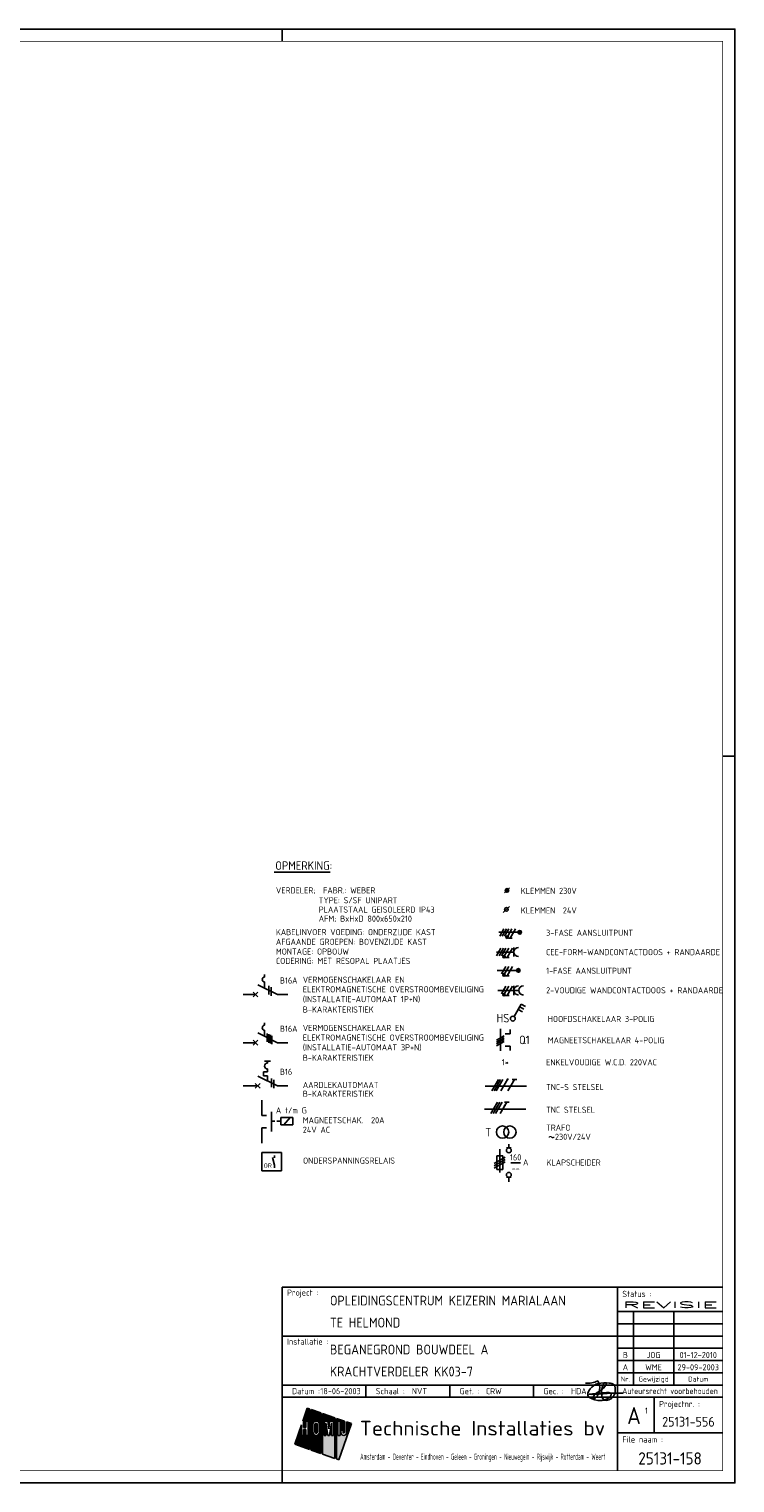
# Model space of a CAD drawing. Header units: millimetres. Extents: x 0 to 841, y 0 to 594.
# Tile 3 of 3: x 553 to 841, y 0 to 594. Entities that reach past the tile are written whole.
import ezdxf
from ezdxf.enums import TextEntityAlignment as Align

# ---------------------------------------------------------------- set-up
doc = ezdxf.new("R2010")
doc.units = ezdxf.units.MM
doc.header["$LTSCALE"] = 0.1
doc.linetypes.add('HIDDEN', pattern=[9.525, 6.35, -3.175])
doc.layers.get('0').update_dxf_attribs({"linetype": 'CONTINUOUS'})
for name, color, linetype in [('02-61-50-lijn050', 90, 'CONTINUOUS'), ('1', 7, 'CONTINUOUS'), ('40', 1, 'CONTINUOUS'), ('41', 2, 'CONTINUOUS'), ('70', 1, 'CONTINUOUS'), ('71', 2, 'CONTINUOUS'), ('EL$2B---_KADER', 4, 'CONTINUOUS'), ('LIJN025', 10, 'CONTINUOUS'), ('LIJN035', 50, 'CONTINUOUS'), ('LIJN050', 90, 'CONTINUOUS'), ('TEKST18', 210, 'CONTINUOUS'), ('TEKST25', 10, 'CONTINUOUS'), ('TEKST35', 50, 'CONTINUOUS'), ('TEKST50', 90, 'CONTINUOUS'), ('TEKST70', 130, 'CONTINUOUS')]:
    doc.layers.add(name, color=color, linetype=linetype)
doc.styles.add('5_0', font='iso.shx')
doc.styles.add('HELV', font='ISO.SHX')
doc.styles.add('ISO', font='ISO.SHX')
doc.styles.add('NEN', font='iso.shx')
doc.styles.add('ROMAND', font='romand')

# ---------------------------------------------------------------- blocks, each defined once
blk = doc.blocks.new('A1')
at = {"layer": 'LIJN025'}
for p, q in [((656, 589), (656, 594)), ((836, 297), (841, 297)), ((793, 80), (793, 5)), ((793, 70), (836, 70)), ((799.5, 70), (799.5, 40)), ((816, 70), (816, 40)), ((656, 60), (793, 60)), ((793, 65), (836, 65)), ((793, 60), (836, 60)), ((793, 55), (836, 55)), ((793, 50), (836, 50)), ((793, 45), (836, 45)), ((656, 40), (836, 40)), ((690.25, 35), (690.25, 40)), ((724.5, 35), (724.5, 40)), ((758.75, 35), (758.75, 40)), ((656, 35), (836, 35)), ((666.28, 30.55), (664.44, 25.28)), ((667.23, 30.22), (666.28, 30.55)), ((667.23, 13.64), (667.23, 30.22)), ((667.85, 30), (667.85, 13.42)), ((671.81, 28.62), (667.85, 30)), ((808, 35), (808, 20.5)), ((664.44, 25.28), (664.78, 25.28)), ((664.78, 25.28), (664.78, 22.62)), ((665.68, 22.62), (665.68, 25.28)), ((665.68, 25.28), (666.58, 25.28)), ((666.58, 25.28), (666.58, 19.41)), ((668.51, 23.91), (668.61, 24.43)), ((668.51, 20.8), (668.51, 23.91)), ((668.61, 24.43), (668.9, 24.86)), ((668.9, 24.86), (669.35, 25.18)), ((669.35, 25.18), (669.88, 25.28)), ((669.39, 23.89), (669.46, 24.14)), ((669.39, 20.81), (669.39, 23.89)), ((669.46, 24.14), (669.63, 24.32)), ((669.63, 24.32), (669.89, 24.39)), ((669.88, 25.28), (670.41, 25.18)), ((669.89, 24.39), (670.13, 24.32)), ((670.13, 24.32), (670.31, 24.14)), ((670.31, 24.14), (670.38, 23.89)), ((670.38, 23.89), (670.38, 20.81)), ((670.41, 25.18), (670.85, 24.88)), ((670.85, 24.88), (671.14, 24.45)), ((671.14, 24.45), (671.25, 23.91)), ((671.25, 23.91), (671.25, 20.8)), ((671.81, 12.03), (671.81, 28.62)), ((672.49, 28.38), (672.49, 11.8)), ((677.53, 26.61), (672.49, 28.38)), ((673.1, 25.28), (674.62, 25.28)), ((673.1, 19.41), (673.1, 25.28)), ((673.87, 24.56), (673.87, 19.41)), ((674.72, 19.41), (673.87, 24.56)), ((674.62, 25.28), (675, 22.14)), ((675, 22.14), (675.38, 25.28)), ((676.15, 24.56), (675.29, 19.41)), ((675.38, 25.28), (676.92, 25.28)), ((676.15, 19.41), (676.15, 24.56)), ((676.92, 25.28), (676.92, 19.41)), ((677.53, 10.03), (677.53, 26.61)), ((678.21, 26.37), (678.21, 9.79)), ((681.46, 25.24), (678.21, 26.37)), ((678.81, 25.28), (679.69, 25.28)), ((678.81, 19.41), (678.81, 25.28)), ((679.14, 9.47), (684.31, 24.24)), ((679.69, 25.28), (679.69, 19.41)), ((681.46, 20.62), (681.46, 25.24)), ((682.31, 24.94), (682.31, 20.61)), ((684.31, 24.24), (682.31, 24.94)), ((663.88, 23.67), (661.11, 15.78)), ((663.88, 19.41), (663.88, 23.67)), ((664.78, 19.41), (663.88, 19.41)), ((664.78, 22.62), (665.68, 22.62)), ((664.78, 21.86), (664.78, 19.41)), ((665.68, 21.86), (664.78, 21.86)), ((665.68, 19.41), (665.68, 21.86)), ((666.58, 19.41), (665.68, 19.41)), ((668.61, 20.28), (668.51, 20.8)), ((668.91, 19.82), (668.61, 20.28)), ((669.37, 19.52), (668.91, 19.82)), ((669.91, 19.41), (669.37, 19.52)), ((669.45, 20.57), (669.39, 20.81)), ((669.64, 20.38), (669.45, 20.57)), ((669.89, 20.32), (669.64, 20.38)), ((670.14, 20.38), (669.89, 20.32)), ((670.43, 19.53), (669.91, 19.41)), ((670.32, 20.56), (670.14, 20.38)), ((670.38, 20.81), (670.32, 20.56)), ((670.86, 19.83), (670.43, 19.53)), ((671.15, 20.26), (670.86, 19.83)), ((671.25, 20.8), (671.15, 20.26)), ((673.87, 19.41), (673.1, 19.41)), ((675.29, 19.41), (674.72, 19.41)), ((676.92, 19.41), (676.15, 19.41)), ((679.69, 19.41), (678.81, 19.41)), ((680.02, 21.54), (680.88, 21.54)), ((680.02, 20.61), (680.02, 21.54)), ((680.09, 20.16), (680.02, 20.61)), ((680.34, 19.76), (680.09, 20.16)), ((680.7, 19.5), (680.34, 19.76)), ((681.16, 19.41), (680.7, 19.5)), ((680.88, 21.54), (680.88, 20.62)), ((680.88, 20.62), (680.97, 20.41)), ((680.97, 20.41), (681.17, 20.33)), ((681.61, 19.5), (681.16, 19.41)), ((681.17, 20.33), (681.37, 20.41)), ((681.37, 20.41), (681.46, 20.62)), ((681.99, 19.77), (681.61, 19.5)), ((682.24, 20.17), (681.99, 19.77)), ((682.31, 20.61), (682.24, 20.17)), ((793, 20.5), (836, 20.5)), ((661.11, 15.78), (667.23, 13.64)), ((667.85, 13.42), (671.81, 12.03)), ((672.49, 11.8), (677.53, 10.03)), ((678.21, 9.79), (679.14, 9.47)), ((656, 0), (656, 5))]:
    blk.add_line(p, q, dxfattribs=at)
blk.add_lwpolyline([(0, 0), (0, 594), (841, 594), (841, 0)], close=True, dxfattribs=at)
for points in [[(664.44, 25.28), (666.28, 30.55), (667.23, 25.28), (667.23, 30.22)], [(667.85, 25.28), (667.85, 30), (671.81, 25.28), (671.81, 28.62)], [(664.78, 22.62), (664.78, 25.28), (665.68, 22.62), (665.68, 25.28)], [(666.58, 19.41), (666.58, 25.28), (667.23, 19.41), (667.23, 25.28)], [(669.35, 25.18), (667.85, 25.28), (669.88, 25.28), (667.85, 25.28)], [(668.9, 24.86), (667.85, 25.28), (669.35, 25.18), (667.85, 25.28)], [(668.61, 24.43), (667.85, 25.28), (668.9, 24.86), (667.85, 25.28)], [(667.85, 23.91), (667.85, 25.28), (668.51, 23.91), (668.61, 24.43)], [(667.85, 20.8), (667.85, 23.91), (668.51, 20.8), (668.51, 23.91)], [(669.39, 23.89), (669.46, 24.14), (670.38, 23.89), (670.31, 24.14)], [(669.39, 20.81), (669.39, 23.89), (670.38, 20.81), (670.38, 23.89)], [(669.46, 24.14), (669.63, 24.32), (670.31, 24.14), (670.13, 24.32)], [(669.63, 24.32), (669.89, 24.39), (670.13, 24.32), (669.89, 24.39)], [(670.41, 25.18), (669.88, 25.28), (670.41, 25.18), (671.81, 25.28)], [(670.85, 24.88), (670.41, 25.18), (670.85, 24.88), (671.81, 25.28)], [(671.14, 24.45), (670.85, 24.88), (671.14, 24.45), (671.81, 25.28)], [(671.25, 23.91), (671.14, 24.45), (671.81, 23.91), (671.81, 25.28)], [(671.25, 20.8), (671.25, 23.91), (671.81, 20.8), (671.81, 23.91)], [(672.49, 25.28), (672.49, 28.38), (677.53, 25.28), (677.53, 26.61)], [(672.49, 19.41), (672.49, 25.28), (673.1, 19.41), (673.1, 25.28)], [(673.87, 19.41), (673.87, 24.56), (674.72, 19.41), (673.87, 24.56)], [(675, 22.14), (674.62, 25.28), (675, 22.14), (675.38, 25.28)], [(675.29, 19.41), (676.15, 24.56), (676.15, 19.41), (676.15, 24.56)], [(676.92, 19.41), (676.92, 25.28), (677.53, 19.41), (677.53, 25.28)], [(679.69, 25.28), (678.21, 26.37), (681.46, 25.24), (678.21, 26.37)], [(678.81, 25.28), (678.21, 26.37), (679.69, 25.28), (678.21, 26.37)], [(678.21, 19.41), (678.21, 26.37), (678.81, 19.41), (678.81, 25.28)], [(679.69, 25.24), (679.69, 25.28), (681.46, 25.24)], [(679.69, 21.54), (679.69, 25.24), (681.46, 21.54), (681.46, 25.24)], [(682.31, 20.61), (682.31, 24.94), (683.04, 20.61), (684.31, 24.24)], [(661.11, 15.78), (662.39, 19.41), (667.23, 13.64), (667.23, 19.41)], [(662.39, 19.41), (663.88, 23.67), (663.88, 19.41), (663.88, 23.67)], [(664.78, 19.41), (664.78, 21.86), (665.68, 19.41), (665.68, 21.86)], [(667.85, 19.41), (668.51, 20.8), (667.85, 19.41), (668.61, 20.28)], [(667.85, 19.41), (667.85, 20.8), (667.85, 19.41), (668.51, 20.8)], [(667.85, 19.41), (668.61, 20.28), (667.85, 19.41), (668.91, 19.82)], [(667.85, 19.41), (668.91, 19.82), (667.85, 19.41), (669.37, 19.52)], [(667.85, 19.41), (669.37, 19.52), (667.85, 19.41), (669.91, 19.41)], [(667.85, 13.42), (667.85, 19.41), (671.81, 12.03), (671.81, 19.41)], [(669.45, 20.57), (669.39, 20.81), (670.32, 20.56), (670.38, 20.81)], [(669.64, 20.38), (669.45, 20.57), (670.14, 20.38), (670.32, 20.56)], [(669.89, 20.32), (669.64, 20.38), (669.89, 20.32), (670.14, 20.38)], [(669.91, 19.41), (670.43, 19.53), (669.91, 19.41), (671.81, 19.41)], [(670.43, 19.53), (670.86, 19.83), (670.43, 19.53), (671.81, 19.41)], [(670.86, 19.83), (671.15, 20.26), (670.86, 19.83), (671.81, 19.41)], [(671.81, 19.41), (671.15, 20.26), (671.81, 20.8), (671.25, 20.8)], [(672.49, 11.8), (672.49, 19.41), (677.53, 10.03), (677.53, 19.41)], [(678.21, 9.79), (678.21, 19.41), (679.14, 9.47), (682.62, 19.41)], [(679.69, 19.41), (679.69, 21.54), (680.02, 20.61), (680.02, 21.54)], [(679.69, 19.41), (680.02, 20.61), (679.69, 19.41), (680.09, 20.16)], [(679.69, 19.41), (680.09, 20.16), (679.69, 19.41), (680.34, 19.76)], [(679.69, 19.41), (680.34, 19.76), (679.69, 19.41), (680.7, 19.5)], [(679.69, 19.41), (680.7, 19.5), (679.69, 19.41), (681.16, 19.41)], [(680.02, 20.61), (680.02, 21.54), (680.09, 20.16), (680.02, 20.61)], [(681.46, 20.62), (680.88, 21.54), (681.46, 20.62), (681.46, 21.54)], [(681.37, 20.41), (680.88, 21.54), (681.46, 20.62), (680.88, 21.54)], [(681.17, 20.33), (680.88, 21.54), (681.37, 20.41), (680.88, 21.54)], [(680.97, 20.41), (680.88, 21.54), (681.17, 20.33), (680.88, 21.54)], [(680.88, 20.62), (680.88, 21.54), (680.97, 20.41), (680.88, 21.54)], [(681.16, 19.41), (682.62, 19.41), (681.61, 19.5), (682.62, 19.41)], [(682.62, 19.41), (681.61, 19.5), (682.62, 19.41), (681.99, 19.77)], [(682.62, 19.41), (681.99, 19.77), (683.04, 20.61), (682.24, 20.17)], [(682.24, 20.17), (682.31, 20.61), (682.24, 20.17), (683.04, 20.61)]]:
    blk.add_solid(points, dxfattribs=at)
at = {"layer": 'LIJN050'}
for p, q in [((836, 80), (656, 80)), ((656, 80), (656, 5))]:
    blk.add_line(p, q, dxfattribs=at)
at = {"layer": 'LIJN050', "const_width": 0.2}
blk.add_lwpolyline([(836, 5), (836, 589), (25, 589), (25, 5)], close=True, dxfattribs=at)
at = {"layer": 'TEKST18', "style": 'ISO'}
for s, p in [('Nr.', (796.25, 41.43)), ('Gewijzigd', (807.75, 41.43)), ('Datum', (826, 41.43))]:
    blk.add_text(s, height=2, dxfattribs=at).set_placement(p, align=Align.CENTER)
at = {"layer": 'TEKST18', "style": 'ISO', "width": 0.67468}
blk.add_text('Amsterdam - Deventer - Eindhoven - Geleen - Groningen - Nieuwegein - Rijswijk - Rotterdam - Weert', height=2.5, dxfattribs=at).set_placement((687.88, 9.47), (788, 9.47), align=Align.FIT)
at = {"layer": 'TEKST25', "style": 'ISO'}
for s, p in [('Project :', (658, 76.5)), ('Status :', (795, 76)), ('Installatie :', (658, 56.5)), ('Datum :', (660, 36.25)), ('Schaal :', (694.25, 36.25)), ('Get. :', (728.5, 36.25)), ('Gec. :', (762.75, 36.25)), ('Projectnr. :', (810, 31)), ('File naam :', (795, 16.5))]:
    blk.add_text(s, height=2.5, dxfattribs=at).set_placement(p)
at = {"layer": 'TEKST25', "style": 'ISO', "width": 1.015814}
blk.add_text('Auteursrecht voorbehouden', height=2.5, dxfattribs=at).set_placement((795, 36.3), (834, 36.3), align=Align.FIT)
at = {"layer": 'TEKST25', "style": 'ROMAND', "width": 2.899115}
blk.add_attdef('STATUS', text='', height=2.5, dxfattribs=at).set_placement((795, 71.5), (834, 71.5), align=Align.FIT)
at = {"layer": 'TEKST25', "style": 'ISO'}
for tag, p in [('E', (796.25, 66)), ('NAAM-E', (807.75, 66)), ('DATUM-E', (826, 66)), ('D', (796.25, 61)), ('NAAM-D', (807.75, 61)), ('DATUM-D', (826, 61)), ('C', (796.25, 56)), ('B', (796.25, 51)), ('NAAM-B', (807.75, 51)), ('NAAM-C', (807.75, 56)), ('DATUM-B', (826, 51)), ('DATUM-C', (826, 56)), ('A', (796.25, 46)), ('NAAM-A', (807.75, 46)), ('DATUM-A', (826, 46))]:
    blk.add_attdef(tag, text='', height=2.5, dxfattribs=at).set_placement(p, align=Align.CENTER)
for tag, p in [('DATUM', (673.75, 36.25)), ('SCHAAL', (709, 36.25)), ('GETEKEND', (739.25, 36.25)), ('GECONTOL.', (774, 36.25)), ('FORMAAT', (804.25, 28.25))]:
    blk.add_attdef(tag, p, '', height=2.5, dxfattribs=at)
at = {"layer": 'TEKST35', "style": 'ISO'}
for tag, p in [('PROJECT', (675.5, 72.5)), ('PLAATS', (675.5, 63.5)), ('INSTALLATIE-REGEL1', (675.5, 52.5)), ('INSTALLATIE-REGEL2', (675.5, 43.5))]:
    blk.add_attdef(tag, p, '', height=4, dxfattribs=at)
blk.add_attdef('PROJ.NR.', text='', height=4, dxfattribs=at).set_placement((822, 23), align=Align.CENTER)
at = {"layer": 'TEKST50', "style": 'HELV', "width": 1.169753}
blk.add_text('Technische Installaties bv', height=6, dxfattribs=at).set_placement((687.72, 19.36), (787.99, 19.36), align=Align.FIT)
at = {"layer": 'TEKST50', "style": 'ISO'}
blk.add_attdef('FILE-NAAM', text='', height=5, dxfattribs=at).set_placement((814.5, 7.5), align=Align.CENTER)
at = {"layer": 'TEKST70', "style": 'HELV'}
blk.add_text('A', height=7, dxfattribs=at).set_placement((799.75, 24), align=Align.CENTER)
blk = doc.blocks.new('PRHDAA4')
at = {"layer": '02-61-50-lijn050', "color": 50, "linetype": 'ByBlock', "flags": 128}
blk.add_lwpolyline([(1.04, 2.03, 0.043806), (-6.39, 1.89, -0.031193), (-12.8, 1.6), (-7.61, 2.16, 0.003454), (-5.1, 2.36, -0.231177), (-3.95, 1.92, -0.175519), (-3.92, 1.42, -0.153375), (-4.6, 0.4, -0.056813), (-5.76, -0.34, -0.100205), (-8.11, -0.94, -0.16296), (-12.67, 0.33, -0.379529), (-13.36, 2.09, -0.14016), (-11.01, 5.21, -0.143334), (-9.14, 6.05, -0.06258), (-4.67, 6.18, -0.12688), (-2.65, 5.49, -0.169413), (-2.32, 4.96, -0.095564), (-2.27, 2.38, -0.080055), (-2.63, 1.34, -0.126486), (-4.26, -0.44, -0.214891), (-6.48, -0.78, -0.203106), (-7.05, -0.45, -0.121177), (-7.75, 1.16, -0.121604), (-7.51, 4.45, -0.010614), (-7.31, 5.13, -0.021915), (-7.04, 5.72, -0.15615), (-6.41, 6.24, -0.050224), (-6.16, 6.3, -0.295436), (-5.97, 6.21, -0.250173), (-5.94, 5.68, -0.167384), (-8.57, 2.94, 0.121525), (-11.08, 0.82, 0.14194), (-11.19, 0.5, 0.153562), (-11.18, 0.3, 0.520832), (-10.31, 0.11, 0.362036), (-9.35, 7.05, -0.145439), (-14.41, 6.19)], format="xyb", dxfattribs=at)
blk = doc.blocks.new('T1146')
at = {"layer": '71'}
for p, q in [((-4, 0), (-4, -8)), ((0, -1.5), (-2, -1.5)), ((0, -6.5), (-2, -6.5))]:
    blk.add_line(p, q, dxfattribs=at)
blk = doc.blocks.new('RWS023', base_point=(227, 181))
at = {"layer": '40', "style": 'NEN'}
blk.add_text('~', height=5, dxfattribs=at).set_placement((223.5, 179.5))
blk = doc.blocks.new('KLAPSCHRENVOOI')
at = {"layer": '1', "color": 1}
for p, q in [((-16.95, 1.46), (-21.45, -1.14)), ((-16.95, 0.46), (-21.45, -2.14)), ((-16.95, -0.54), (-21.45, -3.14))]:
    blk.add_line(p, q, dxfattribs=at)
at = {"layer": '1', "color": 2}
for p, q in [((-20.45, 1.91), (-17.95, 1.91)), ((-20.45, -3.59), (-20.45, 1.91)), ((-19.2, 4.66), (-19.2, -4.84)), ((-17.95, 1.91), (-17.95, -3.59)), ((-16.5, 5.16), (-14.5, 5.16)), ((-17.95, -3.59), (-20.45, -3.59)), ((-14.5, -6.84), (-16.5, -6.84))]:
    blk.add_line(p, q, dxfattribs=at)
at = {"layer": '70'}
blk.add_line((-14.69, -0.96), (-10.69, -0.96), dxfattribs=at)
at = {"layer": '71'}
for centre in [(-15.5, 4.16), (-15.5, -5.84)]:
    blk.add_circle(centre, 1, dxfattribs=at)
at = {"layer": 'LIJN035'}
for p, q in [((-15.5, 5.16), (-15.5, 6.76)), ((-15.5, -6.84), (-15.5, -8.69))]:
    blk.add_line(p, q, dxfattribs=at)
at = {"layer": '40', "style": 'NEN'}
for s, p in [('160', (-12.69, 0.04)), ('--', (-12.69, -4.46))]:
    blk.add_text(s, height=2.5, dxfattribs=at).set_placement(p, align=Align.CENTER)
blk.add_text('A', height=2.5, dxfattribs=at).set_placement((-9.69, -1.96))
at = {"layer": 'TEKST25', "style": 'ISO'}
blk.add_text('KLAPSCHEIDER', height=2.5, dxfattribs=at).set_placement((-0.06, -2.04))

msp = doc.modelspace()

# ---------------------------------------------------------------- linework, layer by layer
at = {"color": 50}
for p, q in [((738.96, 162.05), (755.83, 162.05)), ((738.63, 152.75), (755.51, 152.75))]:
    msp.add_line(p, q, dxfattribs=at)
at = {"color": 10}
for p, q in [((741.63, 160.17), (744.33, 164.86)), ((742.56, 160.17), (745.27, 164.86)), ((743.5, 160.17), (746.21, 164.86)), ((745.38, 160.17), (748.08, 164.86)), ((748.19, 160.17), (750.89, 164.86)), ((749.96, 164.86), (751.83, 164.86)), ((741.3, 150.87), (744.01, 155.56)), ((742.24, 150.87), (744.94, 155.56)), ((743.18, 150.87), (745.88, 155.56)), ((745.05, 150.87), (747.76, 155.56)), ((746.82, 155.56), (748.69, 155.56))]:
    msp.add_line(p, q, dxfattribs=at)
at = {"color": 10, "const_width": 0.469}
for points in [[(747.88, 164.98, 1), (748.29, 164.74, 1)], [(746.74, 154.27, 1), (747.15, 154.04, 1)]]:
    msp.add_lwpolyline(points, format="xyb", close=True, dxfattribs=at)
at = {"layer": '1', "color": 1}
for p, q in [((746.64, 226.42), (744.89, 223.39)), ((747.64, 226.42), (745.89, 223.39)), ((748.64, 226.42), (746.89, 223.39)), ((749.89, 226.42), (748.17, 223.43)), ((751.39, 226.42), (749.21, 222.63)), ((745.37, 218.42), (743.62, 215.39)), ((746.37, 218.42), (744.62, 215.39)), ((747.37, 218.42), (745.62, 215.39)), ((748.62, 218.42), (746.9, 215.43)), ((750.12, 218.42), (747.94, 214.63)), ((747.37, 211.02), (745.62, 207.99)), ((748.62, 211.02), (746.9, 208.03)), ((750.12, 211.02), (747.94, 207.23)), ((747.37, 202.92), (745.62, 199.89)), ((748.62, 202.92), (746.9, 199.93)), ((750.12, 202.92), (747.94, 199.13))]:
    msp.add_line(p, q, dxfattribs=at)
at = {"layer": '1', "color": 2}
for p, q in [((646.03, 203.55), (654.07, 199.53)), ((646.03, 183.85), (654.07, 179.83)), ((650.03, 172.33), (650.03, 171.53)), ((650.03, 167.93), (648.43, 167.93)), ((648.43, 167.93), (648.43, 166.33)), ((648.43, 166.33), (650.03, 166.33)), ((650.03, 169.13), (650.03, 167.93)), ((650.03, 166.33), (650.03, 164.26)), ((646.03, 166.25), (654.07, 162.23))]:
    msp.add_line(p, q, dxfattribs=at)
at = {"layer": '1', "color": 1}
for centre in [(747.92, 223), (746.65, 215), (746.65, 207.6), (746.65, 199.5)]:
    msp.add_circle(centre, 0.5, dxfattribs=at)
at = {"layer": '1', "color": 2}
msp.add_arc((650.03, 170.33), 1.2, 90, 270, dxfattribs=at)
at = {"layer": '40'}
msp.add_line((748.86, 235.57), (746.36, 233.07), dxfattribs=at)
at = {"layer": '40', "color": 2}
msp.add_circle((747.61, 234.32), 0.75, dxfattribs=at)
at = {"layer": '70'}
for p, q in [((746.86, 241.07), (748.86, 243.07)), ((749.98, 222.63), (748.43, 222.63)), ((748.71, 214.63), (747.16, 214.63)), ((650.53, 203.05), (650.53, 199.55)), ((651.53, 202.55), (651.53, 199.05)), ((748.71, 207.23), (747.16, 207.23)), ((748.71, 199.13), (747.16, 199.13)), ((649.9, 183.66), (649.9, 180.16)), ((650.55, 183.34), (650.55, 179.84)), ((651.19, 183.02), (651.19, 179.52)), ((651.84, 182.7), (651.84, 179.2)), ((743.63, 180.89), (746.66, 182.64)), ((746.66, 181.89), (743.63, 180.14)), ((743.63, 179.39), (746.66, 181.14)), ((743.63, 178.64), (746.66, 180.39)), ((651.61, 165.23), (651.61, 161.73)), ((652.61, 164.73), (652.61, 161.23))]:
    msp.add_line(p, q, dxfattribs=at)
at = {"layer": '70', "const_width": 0.5}
for points in [[(747.67, 223, 1), (748.17, 223, 1)], [(746.4, 215, 1), (746.9, 215, 1)], [(746.4, 207.6, 1), (746.9, 207.6, 1)], [(746.4, 199.5, 1), (746.9, 199.5, 1)]]:
    msp.add_lwpolyline(points, format="xyb", close=True, dxfattribs=at)
at = {"layer": '71'}
for p, q in [((743.58, 216.9), (750.67, 216.9)), ((750.67, 215.02), (750.67, 218.78)), ((648.82, 206.67), (648.82, 207.67)), ((648.82, 202.17), (648.82, 204.67)), ((750.67, 199.34), (750.67, 203.1)), ((744.07, 201.22), (752.67, 201.22)), ((750.78, 190.57), (753.68, 195.59)), ((752.43, 193.42), (754.16, 192.42)), ((753.05, 194.5), (754.79, 193.5)), ((753.68, 195.59), (755.41, 194.59)), ((648.82, 186.97), (648.82, 187.97)), ((648.82, 182.47), (648.82, 184.97)), ((745.15, 185.51), (745.15, 176.51)), ((749.15, 183.51), (747.15, 183.51)), ((749.15, 178.51), (747.15, 178.51)), ((645.03, 163.23), (647.03, 161.23)), ((645.03, 161.23), (647.03, 163.23)), ((660.41, 149.24), (655.41, 149.24)), ((655.41, 149.24), (655.41, 146.24)), ((660.41, 146.24), (660.41, 149.24)), ((655.41, 146.24), (660.41, 146.24)), ((655.75, 135.06), (647.65, 135.06)), ((647.65, 135.06), (647.65, 127.56)), ((652.83, 129.82), (652.07, 132.93)), ((655.75, 127.56), (655.75, 135.06)), ((647.65, 127.56), (655.75, 127.56))]:
    msp.add_line(p, q, dxfattribs=at)
for centre, radius in [((747.86, 242.07), 0.75), ((747.86, 242.07), 0.5), ((747.86, 242.07), 0.25), ((753.08, 224.99), 0.75), ((753.08, 224.99), 0.5), ((753.08, 224.99), 0.25), ((752.5, 209.41), 0.75), ((752.5, 209.41), 0.5), ((752.5, 209.41), 0.25), ((750.27, 189.71), 1), ((746.05, 143.36), 2.5), ((749.05, 143.36), 2.5)]:
    msp.add_circle(centre, radius, dxfattribs=at)
for centre, radius in [((752.55, 216.9), 1.88), ((648.82, 205.67), 1), ((752.55, 201.22), 1.88), ((754.55, 201.22), 1.88), ((648.82, 185.97), 1)]:
    msp.add_arc(centre, radius, 90, 270, dxfattribs=at)
at = {"layer": 'LIJN025', "linetype": 'Continuous'}
msp.add_line((652.71, 249.49), (675.59, 249.49), dxfattribs=at)
at = {"layer": 'LIJN025', "color": 2, "linetype": 'Continuous'}
for p, q in [((644.11, 198.56), (646.08, 200.53)), ((644.11, 200.53), (646.08, 198.56)), ((644.11, 180.83), (646.08, 178.86)), ((644.11, 178.86), (646.08, 180.83))]:
    msp.add_line(p, q, dxfattribs=at)
at = {"layer": 'LIJN025', "color": 1, "linetype": 'Continuous'}
msp.add_line((656.71, 146.24), (659.22, 149.24), dxfattribs=at)
at = {"layer": 'LIJN025', "color": 2, "linetype": 'HIDDEN', "ltscale": 2.5}
msp.add_line((655.41, 147.74), (651.64, 147.74), dxfattribs=at)
at = {"layer": 'LIJN035'}
for p, q in [((752.58, 224.99), (744.5, 224.99)), ((752, 209.41), (743.8, 209.41)), ((645.1, 199.54), (640.02, 199.54)), ((654.07, 199.53), (658.27, 199.53)), ((749.15, 183.51), (749.15, 185.31)), ((645.1, 179.84), (640.02, 179.84)), ((654.07, 179.83), (658.27, 179.83)), ((749.15, 176.71), (749.15, 178.51)), ((646.04, 162.24), (640.02, 162.24)), ((654.07, 162.23), (658.27, 162.23)), ((647.64, 150.09), (647.64, 156.37)), ((647.64, 138.8), (647.64, 145.09)), ((652.83, 133.79), (652.83, 132.82)), ((652.83, 129.82), (652.83, 128.69))]:
    msp.add_line(p, q, dxfattribs=at)
at = {"layer": 'LIJN050'}
msp.add_line((648.82, 172.33), (651.22, 172.33), dxfattribs=at)

# ---------------------------------------------------------------- block references
at = {"layer": '40'}
msp.add_blockref('RWS023', (768.05, 140.16), dxfattribs=at)
at = {"layer": 'EL$2B---_KADER'}
ref = msp.add_blockref('A1', (0, 0), dxfattribs=at)
ref.add_attrib('NAAM-B', 'JOG', dxfattribs={"layer": 'TEKST25', "height": 2.5, "style": 'ISO'}).set_placement((807.75, 51), align=Align.CENTER)
ref.add_attrib('NAAM-A', 'WME', dxfattribs={"layer": 'TEKST25', "height": 2.5, "style": 'ISO'}).set_placement((807.75, 46), align=Align.CENTER)
ref.add_attrib('STATUS', 'REVISIE', dxfattribs={"layer": 'TEKST25', "height": 2.5, "style": 'ROMAND', "width": 2.899115}).set_placement((795, 71.5), (834, 71.5), align=Align.FIT)
ref.add_attrib('FILE-NAAM', '25131-158', dxfattribs={"layer": 'TEKST50', "height": 5, "style": 'ISO'}).set_placement((814.5, 7.5), align=Align.CENTER)
ref.add_attrib('SCHAAL', 'NVT', (709, 36.25), dxfattribs={"layer": 'TEKST25', "height": 2.5, "style": 'ISO'})
ref.add_attrib('INSTALLATIE-REGEL2', 'KRACHTVERDELER KK03-7', (675.5, 43.5), dxfattribs={"layer": 'TEKST35', "height": 4, "style": 'ISO'})
ref.add_attrib('INSTALLATIE-REGEL1', 'BEGANEGROND BOUWDEEL A', (675.5, 52.5), dxfattribs={"layer": 'TEKST35', "height": 4, "style": 'ISO'})
ref.add_attrib('DATUM', '18-06-2003', (671.6, 36.25), dxfattribs={"layer": 'TEKST25', "height": 2.5, "style": 'ISO'})
ref.add_attrib('PLAATS', 'TE HELMOND', (675.5, 63.5), dxfattribs={"layer": 'TEKST35', "height": 4, "style": 'ISO'})
ref.add_attrib('PROJECT', 'OPLEIDINGSCENTRUM KEIZERIN MARIALAAN', (675.5, 72.5), dxfattribs={"layer": 'TEKST35', "height": 4, "style": 'ISO'})
ref.add_attrib('GETEKEND', 'CRW', (739.25, 36.25), dxfattribs={"layer": 'TEKST25', "height": 2.5, "style": 'ISO'})
ref.add_attrib('GECONTOL.', 'HDA', (774, 36.25), dxfattribs={"layer": 'TEKST25', "height": 2.5, "style": 'ISO'})
ref.add_attrib('B', 'B', dxfattribs={"layer": 'TEKST25', "height": 2.5, "style": 'ISO'}).set_placement((796.25, 51), align=Align.CENTER)
ref.add_attrib('A', 'A', dxfattribs={"layer": 'TEKST25', "height": 2.5, "style": 'ISO'}).set_placement((796.25, 46), align=Align.CENTER)
ref.add_attrib('PROJ.NR.', '25131-556', dxfattribs={"layer": 'TEKST35', "height": 4, "style": 'ISO'}).set_placement((822, 23), align=Align.CENTER)
ref.add_attrib('DATUM-B', '01-12-2010', dxfattribs={"layer": 'TEKST25', "height": 2.5, "style": 'ISO'}).set_placement((826, 51), align=Align.CENTER)
ref.add_attrib('DATUM-A', '29-09-2003', dxfattribs={"layer": 'TEKST25', "height": 2.5, "style": 'ISO'}).set_placement((826, 46), align=Align.CENTER)
ref.add_attrib('FORMAAT', '1', (804.25, 28.25), dxfattribs={"layer": 'TEKST25', "height": 2.5, "style": 'ISO'})
at = {"layer": 'LIJN025', "color": 2, "linetype": 'Continuous', "rotation": 180}
msp.add_blockref('T1146', (647.64, 143.59), dxfattribs=at)
at = {"layer": 'LIJN025'}
for name, p in [('KLAPSCHRENVOOI', (764.1, 131.7)), ('PRHDAA4', (794.3, 34.6))]:
    msp.add_blockref(name, p, dxfattribs=at)

# ---------------------------------------------------------------- texts
at = {"layer": '40', "style": 'NEN'}
for s, height, p in [('B16', 2.5, (655.07, 204.03)), ('A', 2.5, (660.07, 204.03)), ('B16', 2.5, (655.07, 184.33)), ('A', 2.5, (660.07, 184.33)), ('B16', 2.5, (655.07, 166.73)), ('230V/24V', 2.5, (767.45, 140.16)), ('OR', 1.8, (648.42, 128.73))]:
    msp.add_text(s, height=height, dxfattribs=at).set_placement(p)
at = {"layer": '41', "style": 'NEN'}
msp.add_text('T', height=3.5, dxfattribs=at).set_placement((741.45, 141.56), align=Align.RIGHT)
at = {"layer": 'TEKST25'}
for s, style, p in [('VERDELER;  FABR.: WEBER', 'ISO', (653.44, 240.85)), ('TYPE: S/SF UNIPART', 'ISO', (670.94, 236.8)), ('KLEMMEN 230V', 'ISO', (753.52, 240.65)), ('AFM; BxHxD 800x650x210', 'ISO', (670.94, 229.3)), ('PLAATSTAAL GEISOLEERD IP43', 'ISO', (670.94, 233)), ('KLEMMEN  24V', 'ISO', (753.52, 232.65)), ('KABELINVOER VOEDING: ONDERZIJDE KAST', 'ISO', (653.44, 223.79)), ('3-FASE AANSLUITPUNT', 'ISO', (763.84, 223.51)), ('AFGAANDE GROEPEN: BOVENZIJDE KAST', 'ISO', (653.44, 219.83)), ('CODERING: MET RESOPAL PLAATJES', 'ISO', (653.44, 212.03)), ('MONTAGE: OPBOUW', 'ISO', (653.44, 215.85)), ('CEE-FORM-WANDCONTACTDOOS + RANDAARDE', 'ISO', (763.84, 215.61)), ('1-FASE AANSLUITPUNT', 'ISO', (763.84, 208.01)), ('VERMOGENSCHAKELAAR EN ', 'ISO', (664.44, 204.34)), ('ELEKTROMAGNETISCHE OVERSTROOMBEVEILIGING', 'ISO', (664.44, 200.41)), ('2-VOUDIGE WANDCONTACTDOOS + RANDAARDE', 'ISO', (763.84, 200.01)), ('(INSTALLATIE-AUTOMAAT 1P+N)', 'ISO', (664.44, 196.41)), ('B-KARAKTERISTIEK', 'ISO', (664.44, 192.16)), ('HOOFDSCHAKELAAR 3-POLIG', 'ISO', (764.54, 188.31)), ('VERMOGENSCHAKELAAR EN ', 'ISO', (664.44, 184.64)), ('(INSTALLATIE-AUTOMAAT 3P+N)', 'ISO', (664.44, 176.71)), ('ELEKTROMAGNETISCHE OVERSTROOMBEVEILIGING', 'ISO', (664.44, 180.71)), ('MAGNEETSCHAKELAAR 4-POLIG', 'ISO', (764.54, 179.61)), ('B-KARAKTERISTIEK', 'ISO', (664.44, 172.46)), ('1*', '5_0', (745.72, 170.61)), ('ENKELVOUDIGE W.C.D. 220VAC', 'ISO', (763.84, 170.61)), ('AARDLEKAUTOMAAT', 'ISO', (664.44, 161.34)), ('TNC-S STELSEL', 'ISO', (763.84, 160.51)), ('B-KARAKTERISTIEK', 'ISO', (664.44, 157.76)), ('A t/m G', 'ISO', (653.42, 150.95)), ('MAGNEETSCHAK.  20A', 'ISO', (664.42, 146.95)), ('TNC STELSEL', 'ISO', (763.84, 151.21)), ('24V AC', 'ISO', (664.42, 143.03)), ('TRAFO', 'ISO', (763.84, 143.91)), ('ONDERSPANNINGSRELAIS', 'ISO', (664.52, 130.45))]:
    msp.add_text(s, height=2.5, dxfattribs=dict(at, style=style)).set_placement(p)
at = {"layer": 'TEKST35', "linetype": 'HIDDEN', "style": 'ISO'}
msp.add_text('OPMERKING:', height=3.5, dxfattribs=at).set_placement((653.2, 250.48))
at = {"layer": 'TEKST35', "style": 'NEN'}
for s, p in [('HS', (743.59, 188.15)), ('Q1', (752.79, 179.25))]:
    msp.add_text(s, height=3.5, dxfattribs=at).set_placement(p)

doc.saveas('drawing.dxf')
